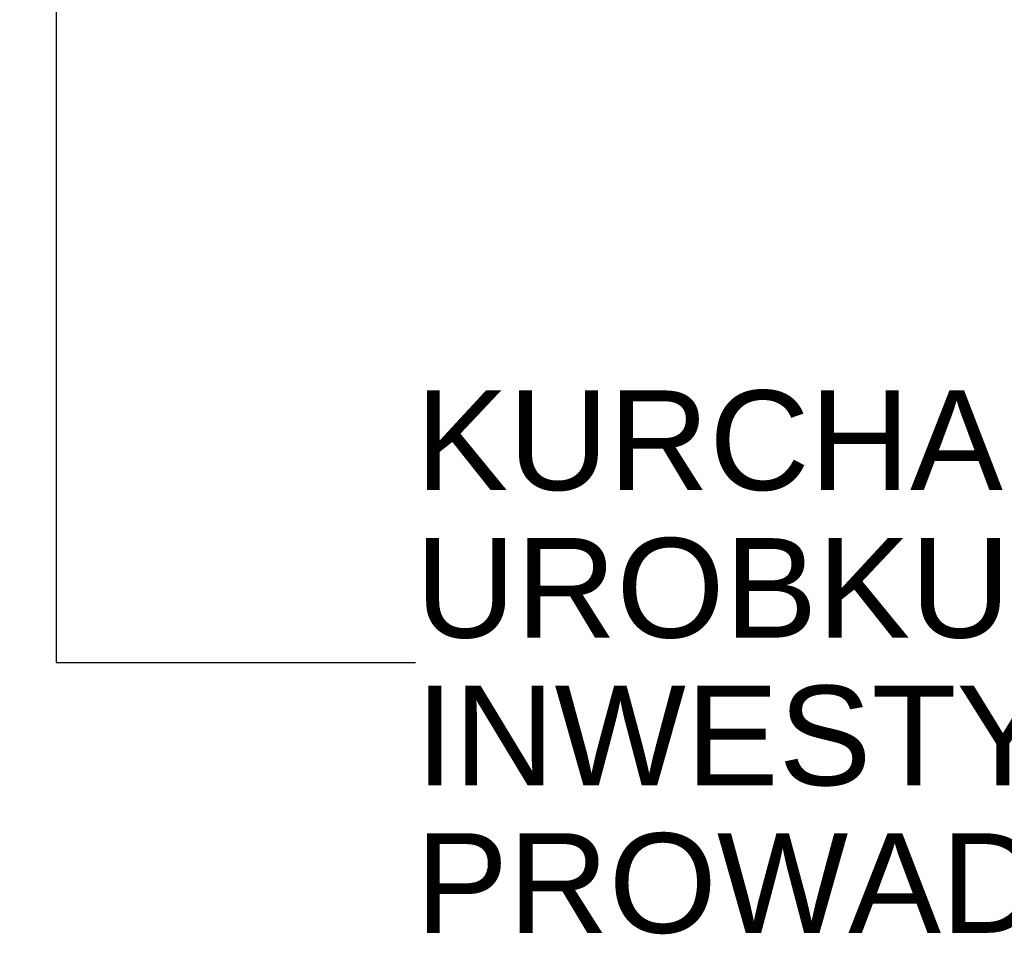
# Model space of a CAD drawing. Header units: millimetres. Extents: x 208545 to 5957542, y -593447 to 257160.
# Tile 42 of 60: x 5945295 to 5947766, y -593227 to -590929. Entities that reach past the tile are written whole.
import ezdxf

# ---------------------------------------------------------------- set-up
doc = ezdxf.new("R2010")
doc.units = ezdxf.units.MM
doc.header["$MEASUREMENT"] = 0
doc.layers.add('Opisy - Etykiety_Nr_pióra__1', color=7, linetype='Continuous', lineweight=13)
doc.styles.add('STYL_AUTOMATYCZNY_1', font='arial.ttf')
doc.dimstyles.new('STYL_AUTOMATYCZNY__3', dxfattribs={"dimtxt": 0.18, "dimasz": 364.8, "dimexe": 0.18, "dimexo": 0.0625, "dimgap": 0, "dimtad": 0, "dimtih": 1, "dimtoh": 1, "dimdec": 4, "dimzin": 0, "dimdsep": 46, "dimcen": 0.09, "dimadec": 0, "dimazin": 0, "dimtfac": 1, "dimtdec": 4, "dimtmove": 0, "dimatfit": 3, "dimldrblk": 'ARROWHEAD_11', "dimfxl": 1, "dimtolj": 1, "dimtzin": 0, "dimarcsym": 0})

# ---------------------------------------------------------------- blocks, each defined once
blk = doc.blocks.new('ARROWHEAD_11')
at = {"color": 0, "linetype": 'Continuous', "lineweight": 0}
blk.add_line((0, 0), (-1, 0), dxfattribs=at)
at = {"color": 0, "linetype": 'Continuous', "lineweight": 0, "const_width": 0.25, "flags": 128}
blk.add_lwpolyline([(-0.125, 0, 1), (0.125, 0, 1)], format="xyb", close=True, dxfattribs=at)

msp = doc.modelspace()

# ---------------------------------------------------------------- texts
at = {"layer": 'Opisy - Etykiety_Nr_pióra__1', "color": 7, "linetype": 'Continuous', "lineweight": 13, "insert": (5946288.278, -592541.784), "char_height": 250, "width": 7766.38275, "attachment_point": 4, "line_spacing_factor": 0.888941, "style": 'STYL_AUTOMATYCZNY_1'}
msp.add_mtext('\\A1;{\\pql;\\fArial|b0|i0|c238|p0;\\W1.000000;KURCHAN DO ODBUDOWY Z GRUNTU, UROBKU ZGROMADZONEGO W OBRĘBIE INWESTYCJI USUWANEGO W TRA\\fArial|b0|i0|c238|p0;\\W1.000000;K\\fArial|b0|i0|c238|p0;\\W1.000000;CIE PROWADZENIA BADAŃ ARCHEOLOGICZNYCH }', dxfattribs=at)

# ---------------------------------------------------------------- leaders
at = {"layer": 'Opisy - Etykiety_Nr_pióra__1', "color": 7, "linetype": 'Continuous', "lineweight": 13, "annotation_type": 0, "has_hookline": 1, "hookline_direction": 0, "text_width": 7720.5}
msp.add_leader([(5945386.152, -589811.725), (5945386.152, -592541.784), (5946288.278, -592541.784)], dimstyle='STYL_AUTOMATYCZNY__3', dxfattribs=at)

doc.saveas('drawing.dxf')
